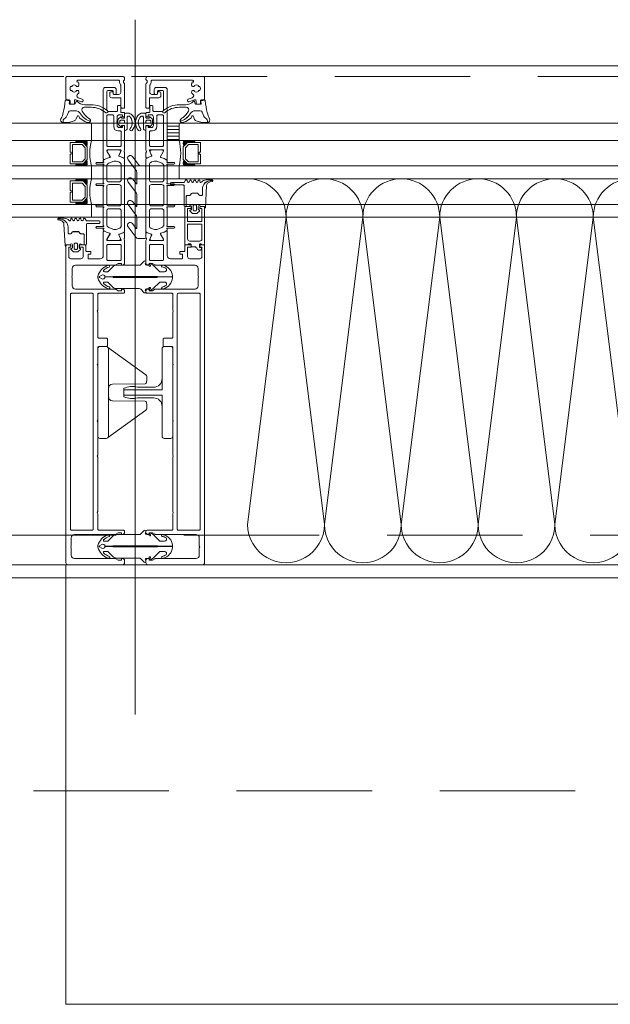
# Model space of a CAD drawing. Header units: millimetres. Extents: x 144573 to 336993, y 74252 to 247042.
# Tile 198 of 256: x 155532 to 155809, y 197855 to 198317. Entities that reach past the tile are written whole.
import ezdxf

# ---------------------------------------------------------------- set-up
doc = ezdxf.new("R2010")
doc.units = ezdxf.units.MM
doc.linetypes.add('ČÁRKOVANÁ', pattern=[19.05, 12.7, -6.35])
doc.layers.add('FASÁDA DETAILNÍ', color=255, linetype='Continuous', lineweight=0)
doc.layers.add('NOVA', color=255, linetype='Continuous', lineweight=0)

# ---------------------------------------------------------------- blocks, each defined once
blk = doc.blocks.new('284336')
for points in [[(-0.7, -9.6), (-10, -9.6, 0.414511), (-10.51, -10.11), (-10.51, -15.51, -1), (-11.69, -15.51), (-11.69, -9.6), (-12.69, -8.95, -0.668884), (-12.6, -8.23), (-11.99, -8.01, 0.766384), (-11.99, -7.21), (-12.6, -6.99, -0.76831), (-12.6, -6.23), (-11.99, -6.01, 0.766384), (-11.99, -5.21), (-12.6, -4.99, -0.76831), (-12.6, -4.23), (-11.99, -4.01, 0.766384), (-11.99, -3.21), (-12.6, -2.99, -0.877523), (-12.5, -2.22), (-12.1, -2.22, 0.698129), (-11.83, -1.5, -0.220231), (-12.89, 0.78), (-12.89, 3.45, -0.157143), (-12.82, 3.68), (-12.69, 3.42, -0.067482), (-12.48, 2.53, 0.393136), (-8.66, -1.02), (-6.1, -1.02, -0.414214), (-5.61, -1.51), (-5.61, -2.22, -0.267949), (-5.85, -2.65), (-6.35, -2.93, 0.267949), (-6.61, -3.38), (-6.61, -5.84, 0.267949), (-6.35, -6.29), (-5.85, -6.57, -0.267949), (-5.61, -7), (-5.61, -8.11, 0.414215), (-5.1, -8.62), (-0.41, -8.62), (-0.41, -9.31, -0.414212), (-0.7, -9.6)], [(-0.41, 0), (-0.41, -2, 0.990243), (-0.4, -3.02), (0.9, -3.02, 0.414214), (1.21, -2.71), (1.21, -2.61, -0.668123), (1.71, -2.4), (2.75, -3.45, -0.199004), (2.89, -3.79), (2.89, -5.43, -0.199038), (2.75, -5.77), (1.71, -6.82, -0.668191), (1.21, -6.61), (1.21, -6.51, 0.414214), (0.9, -6.2), (-0.4, -6.2, 0.990269), (-0.41, -7.22), (-0.41, -8.6), (-5.1, -8.6, -0.414215), (-5.59, -8.11), (-5.59, -7, 0.267949), (-5.84, -6.56), (-6.34, -6.27, -0.267949), (-6.59, -5.84), (-6.59, -3.38, -0.267949), (-6.34, -2.95), (-5.84, -2.66, 0.267949), (-5.59, -2.22), (-5.59, -1.51, 0.414214), (-6.1, -1), (-8.66, -1, -0.393156), (-12.46, 2.53, 0.067572), (-12.67, 3.43), (-12.8, 3.7, -0.637545), (-12.12, 3.53), (-11.92, 2.53, 0.344315), (-10.06, 0.91), (0, 0.38, -0.406913), (0.39, 0), (-0.41, 0)], [(1.7, -4.31, 0.414235), (1.2, -3.81), (-0.7, -3.81, 0.414214), (-1.2, -4.31), (-1.2, -4.91, 0.414214), (-0.7, -5.41), (1.2, -5.41, 0.414235), (1.7, -4.91), (1.7, -4.31)]]:
    blk.add_lwpolyline(points, format="xyb", close=True)
blk = doc.blocks.new('nesystémový nástavec 18')
for p, q in [((-17.5, 9.3), (-15.36, 9.3)), ((-15.36, 9.3), (0, 9.3)), ((0, 9.3), (0, 7.8)), ((-18, 6.8), (-18, 8.8)), ((-17, 6.3), (-17.5, 6.3)), ((-11, 8), (-17, 8)), ((-17, 8), (-17, 6.3)), ((-11, 1.3), (-11, 8)), ((-2.8, 8), (-9.7, 8)), ((-9.7, 1.3), (-9.7, 8)), ((-1.8, 2.3), (-1.8, 7)), ((-0.5, 7.3), (-0.5, 6.8)), ((0, 6.3), (0.55, 6.3)), ((0.55, 6.3), (0.95, 5.9)), ((0.95, 5.9), (0.95, 4.8)), ((0.95, 4.8), (0.95, 4.14)), ((-18, 0.5), (-18, 1.8)), ((-17.5, 2.3), (-17, 2.3)), ((-1.8, 0), (-17.5, 0)), ((-17, 2.3), (-17, 1.3)), ((-17, 1.3), (-11, 1.3)), ((-9.7, 1.3), (-2.8, 1.3)), ((0, 0), (-1.8, 0)), ((-0.4, 2.23), (-0.5, 2.04)), ((-0.5, 2.04), (-0.5, 2)), ((1.2, 2.44), (0, 2.44)), ((0, 1.5), (0, 0)), ((0.95, 4.14), (1.2, 4.14)), ((1.2, 1.85), (1.2, 2.44)), ((1.4, 3.94), (1.4, 3.84)), ((1.6, 3.64), (1.6, 3.64)), ((1.8, 1.37), (1.7, 1.35)), ((2.25, 1.63), (1.8, 1.37)), ((2.4, 2.84), (2.4, 1.89))]:
    blk.add_line(p, q)
for centre, radius, start, end in [((-17.5, 8.8), 0.5, 90, 180), ((-15.36, 9.8), 0.5, 270, 270.084), ((-17.5, 6.8), 0.5, 180.0012, 269.9988), ((-2.8, 7), 1, 0, 90), ((0, 7.3), 0.5, 89.9955, 180.0071), ((0, 6.8), 0.5, 179.9949, 270.006), ((0.75, 4.8), 0.2, 359.9656, 0.0344), ((-17.5, 1.8), 0.5, 89.999, 180.0002), ((-17.5, 0.5), 0.5, 180, 270), ((-2.8, 2.3), 1, 270, 0), ((0, 2), 0.5, 179.9716, 270.0327), ((0, 1.94), 0.5, 89.9975, 144.0007), ((1.2, 3.94), 0.2, 359.9707, 90.0249), ((1.7, 1.85), 0.5, 179.9991, 270), ((1.6, 3.84), 0.2, 179.9737, 270.035), ((1.6, 2.84), 0.8, 0.0065, 89.9919), ((2.1, 1.89), 0.3, 299.9815, 0.0183)]:
    blk.add_arc(centre, radius, start, end)
blk = doc.blocks.new('433270')
blk.add_lwpolyline([(1, 0, 0.414364), (0, -1), (0, -1.4, 0.255924), (0.23, -1.83, -0.547723), (0.23, -3.17, 0.255924), (0, -3.6), (0, -14.6, 0.414214), (0.3, -14.9), (1.2, -14.9, 0.414214), (1.7, -14.4), (1.7, -10.3, -0.414214), (2, -10), (6, -10, 0.414248), (7, -9), (7, -7.7, 0.414179), (6.5, -7.2), (5.7, -7.2, 0.414232), (5.4, -7.5), (5.4, -8.2, -0.414198), (5.1, -8.5), (2.8, -8.5, -0.414204), (1.8, -7.5), (1.8, -4.49, -0.147432), (1.97, -3.94, 0.147461), (2.4, -2.5), (2.4, -2.3, -0.414214), (2.9, -1.8), (21.87, -1.8, -0.668178), (22.22, -2.65), (22.16, -2.72, 1), (21.59, -3.29), (21.52, -3.35, 0.198912), (21.38, -3.71), (21.38, -4.05, 0.414214), (22.08, -4.75), (22.38, -4.75, 0.576988), (22.64, -4.3, -0.311246), (24.56, -4.3, 0.576988), (24.82, -4.75), (25.3, -4.75, -0.260065), (25.3, -6.65), (24.82, -6.65, 0.576988), (24.56, -7.1, -0.311246), (22.64, -7.1, 0.576988), (22.38, -6.65), (22.08, -6.65, 0.414214), (21.38, -7.35), (21.38, -7.61, 0.267949), (21.63, -8.04), (21.89, -8.2, -0.637047), (21.73, -10), (19.83, -10.7, 0.315299), (19.5, -11.17), (19.5, -11.49, 0.520567), (20.17, -11.96), (22.83, -10.99, -0.520567), (23.5, -11.46), (23.5, -12.5, 0.414062), (24, -13), (25, -13, 0.414186), (25.5, -12.5), (25.5, -11.5, -0.414182), (26, -11), (27, -11, 0.414214), (27.5, -10.5), (27.5, -0.5, 0.414214), (27, 0), (1, 0)], format="xyb", close=True)
blk = doc.blocks.new('284325')
for points in [[(0.84, -5.23, -0.560316), (0.94, -4.73), (1.94, -4.36, 0.3153), (2.14, -4.08), (2.14, -1.89, 0.451558), (1.8, -1.59), (0.9, -1.7, -0.399586), (0.57, -1.46), (0.3, -0.07, -0.415977), (0.53, 0.29, 0.024107), (6.15, 1.24, 0.076636), (8.99, 2.34, -0.577615), (10.79, 1.3), (10.02, 1.37, 0.283171), (9.08, 0.9, -0.168429), (7.07, -0.74), (5.9, -1.16, 0.315302), (5.24, -2.1), (5.24, -4.21, 0.269719), (6.76, -6.82, -0.194797), (10.18, -11.53, -0.342663), (9.17, -11.17, 0.119207), (5.43, -7.59, 0.578571), (3.63, -8.62), (3.63, -11.77, 0.176415), (6.16, -18.72, -1), (5.24, -19.49, -0.176415), (2.43, -11.77), (2.43, -8.89, 0.208286), (0.84, -5.23)], [(8.95, -6.65), (10.32, -8.78, -0.134555), (10.79, -10.63, -0.339795), (10.19, -11.53, 0.194788), (6.76, -6.81, -0.269736), (5.25, -4.21), (5.25, -2.1, -0.315302), (5.9, -1.17), (7.07, -0.74, 0.168429), (9.09, 0.89, -0.283167), (10.01, 1.36), (10.79, 1.29), (10.79, -0.74, -0.070852), (10.71, -1.3), (9.95, -3.93, -0.241839), (9.08, -4.83), (7.93, -5.22, 0.836024), (8.08, -6.19), (8.11, -6.19, -0.255349), (8.95, -6.65)]]:
    blk.add_lwpolyline(points, format="xyb", close=True)
blk = doc.blocks.new('*U1335')
for points in [[(0, 0, 0.414243), (0.1, 0.1), (0, 0.9, -1.0001), (0.2, 0.9), (0.1, 0.1, 0.414228), (0.2, 0, 0.414228)], [(0.2, 0, 0.414243), (0.3, 0.1), (0.2, 0.9, -1.0001), (0.4, 0.9), (0.3, 0.1, 0.414228), (0.4, 0, 0.414228)], [(0.4, 0, 0.414243), (0.5, 0.1), (0.4, 0.9, -1.0001), (0.6, 0.9), (0.5, 0.1, 0.414228), (0.6, 0, 0.414228)], [(0.6, 0, 0.414243), (0.7, 0.1), (0.6, 0.9, -1.0001), (0.8, 0.9), (0.7, 0.1, 0.414228), (0.8, 0, 0.414228)], [(0.8, 0, 0.414243), (0.9, 0.1), (0.8, 0.9, -1.0001), (1, 0.9), (0.9, 0.1, 0.414228), (1, 0, 0.414228)], [(1, 0, 0.414243), (1.1, 0.1), (1, 0.9, -1.0001), (1.2, 0.9), (1.1, 0.1, 0.414228), (1.2, 0, 0.414228)], [(1.2, 0, 0.414243), (1.3, 0.1), (1.2, 0.9, -1.0001), (1.4, 0.9), (1.3, 0.1, 0.414228), (1.4, 0, 0.414228)], [(1.4, 0, 0.414243), (1.5, 0.1), (1.4, 0.9, -1.0001), (1.6, 0.9), (1.5, 0.1, 0.414228), (1.6, 0, 0.414228)], [(1.6, 0, 0.414243), (1.7, 0.1), (1.6, 0.9, -1.0001), (1.8, 0.9), (1.7, 0.1, 0.414228), (1.8, 0, 0.414228)], [(1.8, 0, 0.414243), (1.9, 0.1), (1.8001, 0.9, -1.0001), (2, 0.9), (1.9001, 0.1, 0.414228), (2, 0, 0.414228)]]:
    blk.add_lwpolyline(points, format="xyb")
blk = doc.blocks.new('244748_a')
blk.add_lwpolyline([(8.32, -1.69, 0.082248), (6.34, -0.9, -1.09695), (6.94, -0.1, -0.315353), (11.26, -5.15, -0.480529), (10.87, -5.64), (4.27, -5.64), (4.08, -5.45), (-16.53, -5.45), (-16.72, -5.64), (-20.43, -5.64, 0.574019), (-21.93, -4.78), (-22.99, -5.4, 0.524827), (-22.99, -5.9), (-21.93, -6.52, 0.574021), (-20.43, -5.66), (-16.72, -5.66), (-16.53, -5.85), (4.08, -5.85), (4.27, -5.66), (10.87, -5.66, -0.480529), (11.26, -6.15, -0.326229), (6.88, -11.09, -1.09695), (6.28, -10.3, 0.081457), (8.32, -9.61, 0.599203), (7.48, -8.05), (5.52, -8.05, 0.198965), (5.17, -8.2), (2.22, -11.15), (0.93, -12.01, -0.738038), (0.51, -11.62), (0.87, -11, 1), (0.35, -10.7), (0, -11.3), (-0.98, -11.3, 0.619205), (-1.45, -12.06), (-1.28, -12.43, -0.808139), (-2.04, -13.04), (-3.63, -11.44, 0.198906), (-4.34, -11.15), (-14.99, -11.15, -0.198936), (-16.76, -10.42), (-18.98, -8.2, 0.198942), (-19.33, -8.05), (-20.67, -8.05, 0.500217), (-21.09, -8.73, 0.122037), (-18.5, -10.27, -1.093735), (-19.1, -11.07, -0.240768), (-23.7, -6.07, -0.106226), (-23.7, -5.23, -0.256232), (-19, -0.13, -1.093735), (-18.4, -0.92, 0.116856), (-21.09, -2.57, 0.500217), (-20.67, -3.25), (-19.33, -3.25, 0.198942), (-18.98, -3.1), (-16.75, -0.88, -0.198936), (-14.99, -0.15), (-4.34, -0.15, 0.198907), (-3.63, 0.14), (-2.04, 1.74, -0.808139), (-1.28, 1.13), (-1.45, 0.76, 0.619205), (-0.98, 0), (0, 0), (0.35, -0.6, 1), (0.87, -0.3), (0.51, 0.32, -0.738038), (0.93, 0.71), (2.22, -0.15), (5.17, -3.1, 0.198965), (5.52, -3.25), (7.48, -3.25, 0.599203)], format="xyb", close=True)
blk = doc.blocks.new('236134_0100_s_v')
for points in [[(22.8, -23), (22.8, -5), (42, -5, 0.414214), (43, -4), (43, -1, 0.414214), (42, 0), (1, 0, 0.414214), (0, -1), (0, -4, 0.414214), (1, -5), (20.2, -5), (20.2, -23)], [(15, -5, -0.414214), (19, -9), (19, -16.57, 0.165764), (19.53, -23), (23.47, -23, 0.165764), (24, -16.57), (24, -9, -0.414214), (28, -5)]]:
    blk.add_lwpolyline(points, format="xyb")
blk = doc.blocks.new('236134_0200_s_v')
for points in [[(19.58, 5, -0.41166), (17.58, 6.98), (17.45, 22.25, 0.344217), (17.07, 22.73), (16, 23), (14, 23, 0.240828), (13.19, 22.59), (0.19, 4.59)], [(23.42, 5, 0.41166), (25.42, 6.98), (25.55, 22.25, -0.344217), (25.93, 22.73), (27, 23), (29, 23, -0.240828), (29.81, 22.59), (42.81, 4.59)]]:
    blk.add_lwpolyline(points, format="xyb")
blk.add_lwpolyline([(42, 5), (1, 5, 0.414214), (0, 4), (0, 1, 0.414214), (1, 0), (42, 0, 0.414214), (43, 1), (43, 4, 0.414214)], format="xyb", close=True)
blk = doc.blocks.new('288126')
for points in [[(-16.5, 0), (16.5, 0)], [(-21.36, -6.34), (-17.8, -3.69)], [(-14.71, -4.5), (-19.87, -8.34)], [(-17, -2.08), (-17, -0.5)], [(-8.83, -4.3), (-14.11, -4.3)], [(-4.31, -4.5), (-9.47, -8.34)], [(1.81, -4.3), (-3.71, -4.3)], [(6.33, -4.5), (1.14, -8.37)], [(12.21, -4.3), (6.93, -4.3)], [(16.6, -4.6), (11.54, -8.37)], [(17, -0.5), (17, -3.8)], [(-10.96, -6.34), (-8.71, -4.66)], [(-0.35, -6.36), (1.93, -4.66)], [(10.05, -6.36), (12.33, -4.66)]]:
    blk.add_lwpolyline(points)
for centre, radius, start, end in [((16.5, -0.5), 0.5, 0, 90), ((-16.5, -0.5), 0.5, 90, 180), ((16, -3.8), 1, 306.7059, 0), ((-20.61, -7.34), 1.25, 126.7059, 306.7059), ((-10.21, -7.34), 1.25, 126.7059, 306.7059), ((0.4, -7.37), 1.25, 126.7059, 306.7059), ((10.8, -7.37), 1.25, 126.7059, 306.7059)]:
    blk.add_arc(centre, radius, start, end)
at = {"extrusion": (0, 0, -1)}
for centre, radius, start, end in [((19, -2.08), 2, 180, 233.2941), ((14.11, -5.3), 1, 53.2941, 90), ((8.83, -4.5), 0.2, 90, 233.2941), ((3.71, -5.3), 1, 53.2941, 90), ((-1.81, -4.5), 0.2, 90, 233.2941), ((-6.93, -5.3), 1, 53.2941, 90), ((-12.21, -4.5), 0.2, 90, 233.2941)]:
    blk.add_arc(centre, radius, start, end, dxfattribs=at)
blk = doc.blocks.new('246426')
for points in [[(-1.84, 0.64), (-2.86, -0.38, 0.198926), (-3.15, -1.09), (-3.15, -2.31, 0.198926), (-2.86, -3.02), (-1.84, -4.04, 0.637051), (-1.5, -3.92), (-1.45, -3.4), (-0.3, -3.4, -0.41484), (0, -3.7), (0, -5.19, 0.414232), (0.5, -5.69), (2.14, -5.69, 0.071862), (2.2, -5.68, 0.157876), (3.73, -4.64, 0.360336), (3.48, 2.39, 0.964062), (2.54, 1.48, -0.403385), (2.25, -4.34, -0.190964), (2.11, -4.39), (1.7, -4.39, -0.414214), (1.2, -3.89), (1.2, 1.31, 0.414201), (0.2, 2.31), (0, 2.31), (0, 0.3, -0.414214), (-0.3, 0), (-1.45, 0), (-1.5, 0.52, 0.637051), (-1.84, 0.64)], [(-2.25, -1.4, -0.414214), (-1.85, -1), (-0.4, -1, -0.414214), (0, -1.4), (0, -2, -0.414214), (-0.4, -2.4), (-1.85, -2.4, -0.414214), (-2.25, -2), (-2.25, -1.4)]]:
    blk.add_lwpolyline(points, format="xyb", close=True)

msp = doc.modelspace()

# ---------------------------------------------------------------- hatches: boundary and pattern name
at = {"layer": 'FASÁDA DETAILNÍ'}
h = msp.add_hatch(dxfattribs=at)
h.set_pattern_fill('ANSI31', color=256, scale=0.5, angle=495)
h.set_pattern_definition([(180, (145287.0589, 130529.9017), (-7e-16, -1.5875), [])])
h.paths.add_polyline_path([(155601.48, 198260.259), (155606.98, 198260.259), (155606.98, 198268.259), (155601.48, 198268.259)])

# ---------------------------------------------------------------- linework, layer by layer
for p, q in [((155586.48, 197991.135), (155586.48, 198316.826)), ((146726.48, 198268.259), (157106.98, 198268.259)), ((155565.98, 198268.259), (155565.98, 198260.259)), ((155606.98, 198268.259), (156015.98, 198268.259)), ((155606.98, 198260.259), (155606.98, 198268.259)), ((157106.98, 198260.259), (146726.48, 198260.259)), ((156015.98, 198260.259), (155606.98, 198260.259)), ((146726.48, 198248.259), (157106.98, 198248.259)), ((155565.98, 198248.259), (155565.98, 198242.259)), ((155606.98, 198248.259), (156015.98, 198248.259)), ((155606.98, 198242.259), (155606.98, 198248.259)), ((157106.98, 198242.259), (146726.48, 198242.259)), ((156015.98, 198242.259), (155606.98, 198242.259)), ((146726.48, 198230.259), (158164.518, 198230.259)), ((154983.48, 198230.259), (155553.98, 198230.259)), ((155565.98, 198230.259), (155565.98, 198224.259)), ((158151.479, 198224.259), (146726.48, 198224.259)), ((155553.98, 198224.259), (154983.48, 198224.259)), ((156604.98, 198061.259), (153967.98, 198061.259))]:
    msp.add_line(p, q, dxfattribs=at)
for points in [[(173301.48, 174615.259), (146721.48, 174615.259), (146721.48, 198295.259), (173301.48, 198295.259)], [(155601.48, 198268.259), (155606.98, 198268.259), (155606.98, 198260.259), (155601.48, 198260.259)], [(155555.98, 198249.259), (155561.98, 198249.259), (155563.98, 198251.259), (155563.98, 198257.259), (155561.98, 198259.259), (155555.98, 198259.259), (155555.98, 198254.759), (155556.48, 198254.759), (155556.48, 198253.759), (155555.98, 198253.759)], [(155556.98, 198258.259), (155556.98, 198250.259), (155561.566, 198250.259), (155562.98, 198251.673), (155562.98, 198256.706), (155561.566, 198258.259)], [(155616.98, 198249.259), (155610.98, 198249.259), (155608.98, 198251.259), (155608.98, 198257.259), (155610.98, 198259.259), (155616.98, 198259.259), (155616.98, 198254.759), (155616.48, 198254.759), (155616.48, 198253.759), (155616.98, 198253.759)], [(155615.98, 198258.259), (155615.98, 198250.259), (155611.394, 198250.259), (155609.98, 198251.673), (155609.98, 198256.706), (155611.394, 198258.259)], [(155555.98, 198231.259), (155561.98, 198231.259), (155563.98, 198233.259), (155563.98, 198239.259), (155561.98, 198241.259), (155555.98, 198241.259), (155555.98, 198236.759), (155556.48, 198236.759), (155556.48, 198235.759), (155555.98, 198235.759)], [(155556.98, 198240.259), (155556.98, 198232.259), (155561.566, 198232.259), (155562.98, 198233.673), (155562.98, 198238.706), (155561.566, 198240.259)], [(173061.48, 174855.259), (146961.48, 174855.259), (146961.48, 198055.259), (173061.48, 198055.259)]]:
    msp.add_lwpolyline(points, close=True, dxfattribs=at)
at = {"layer": 'FASÁDA DETAILNÍ', "linetype": 'ČÁRKOVANÁ', "ltscale": 5}
for points in [[(173296.48, 174620.259), (146726.48, 174620.259), (146726.48, 198290.259), (173296.48, 198290.259)], [(173081.48, 174835.259), (146941.48, 174835.259), (146941.48, 198075.259), (173081.48, 198075.259)], [(172961.48, 174955.259), (147061.48, 174955.259), (147061.48, 197955.259), (172961.48, 197955.259)]]:
    msp.add_lwpolyline(points, close=True, dxfattribs=at)
at = {"layer": 'FASÁDA DETAILNÍ'}
for points in [[(155581.48, 198255.759), (155581.48, 198266.758, 0.4144257), (155580.98, 198267.259), (155580.487, 198267.259), (155580.487, 198266.259), (155578.987, 198266.259, -0.4142136), (155577.987, 198267.259), (155577.987, 198268.759, -0.3999851), (155577.987, 198269.759), (155577.987, 198271.259, -0.4142136), (155578.987, 198272.259), (155580.48, 198272.259), (155580.48, 198271.259), (155580.98, 198271.259, 0.4144559), (155581.48, 198271.759), (155581.479, 198273.059, 0.4139712), (155581.179, 198273.359), (155579.98, 198273.359, -0.4142136), (155579.68, 198273.659), (155579.68, 198276.659), (155578.68, 198276.659, 0.4142136), (155578.18, 198276.159), (155578.18, 198274.259, -0.4142136), (155577.68, 198273.759), (155574.18, 198273.759, -0.4142056), (155573.18, 198274.759), (155573.18, 198283.059, -0.4142063), (155573.68, 198283.559), (155575.58, 198283.559, -0.414219), (155576.08, 198283.059), (155576.08, 198282.259, 0.4142136), (155576.58, 198281.759), (155577.08, 198281.759, 0.4142136), (155577.58, 198282.259), (155577.58, 198284.059, 0.4142136), (155576.58, 198285.059), (155572.48, 198285.059, 0.4142136), (155571.48, 198284.059), (155571.48, 198255.759), (155571.48, 198251.658, 0.5773503), (155572.08, 198251.312), (155572.943, 198251.81), (155574.435, 198252.238, 0.4887011), (155574.612, 198252.677), (155573.18, 198255.143), (155573.18, 198255.564, -0.4325656), (155573.38, 198255.759), (155579.685, 198255.759, -0.5483974), (155579.87, 198255.477), (155578.802, 198253.093, 0.4253361), (155578.91, 198252.826), (155580.933, 198252.009, 0.5315625), (155581.482, 198252.38), (155581.482, 198254.445, 0.2313061), (155581.367, 198254.681, -0.3061853), (155581.263, 198255.001), (155581.48, 198255.759)], [(155591.48, 198255.759), (155591.48, 198266.758, -0.4144257), (155591.98, 198267.259), (155592.473, 198267.259), (155592.473, 198266.259), (155593.973, 198266.259, 0.4142136), (155594.973, 198267.259), (155594.973, 198268.759, 0.3999851), (155594.973, 198269.759), (155594.973, 198271.259, 0.4142136), (155593.973, 198272.259), (155592.48, 198272.259), (155592.48, 198271.259), (155591.98, 198271.259, -0.4144559), (155591.48, 198271.759), (155591.481, 198273.059, -0.4139712), (155591.781, 198273.359), (155592.98, 198273.359, 0.4142136), (155593.28, 198273.659), (155593.28, 198276.659), (155594.28, 198276.659, -0.4142136), (155594.78, 198276.159), (155594.78, 198274.259, 0.4142136), (155595.28, 198273.759), (155598.78, 198273.759, 0.4142056), (155599.78, 198274.759), (155599.78, 198283.059, 0.4142063), (155599.28, 198283.559), (155597.38, 198283.559, 0.414219), (155596.88, 198283.059), (155596.88, 198282.259, -0.4142136), (155596.38, 198281.759), (155595.88, 198281.759, -0.4142136), (155595.38, 198282.259), (155595.38, 198284.059, -0.4142136), (155596.38, 198285.059), (155600.48, 198285.059, -0.4142136), (155601.48, 198284.059), (155601.48, 198255.759), (155601.48, 198251.658, -0.5773503), (155600.88, 198251.312), (155600.017, 198251.81), (155598.525, 198252.238, -0.4887011), (155598.348, 198252.677), (155599.78, 198255.143), (155599.78, 198255.564, 0.4325656), (155599.58, 198255.759), (155593.275, 198255.759, 0.5483974), (155593.09, 198255.477), (155594.158, 198253.093, -0.4253361), (155594.05, 198252.826), (155592.027, 198252.009, -0.5315625), (155591.478, 198252.38), (155591.478, 198254.445, -0.2313061), (155591.593, 198254.681, 0.3061853), (155591.697, 198255.001), (155591.48, 198255.759)], [(155573.18, 198257.959), (155573.18, 198271.659, -0.4142136), (155573.68, 198272.159), (155575.887, 198272.159, -0.4142136), (155576.387, 198271.659), (155576.387, 198266.688, 0.4111388), (155578.387, 198264.659), (155579.38, 198264.659, -0.4142136), (155579.88, 198264.159), (155579.88, 198257.959, -0.4142136), (155579.38, 198257.459), (155573.68, 198257.459, -0.4142136), (155573.18, 198257.959)], [(155599.78, 198257.959), (155599.78, 198271.659, 0.4142136), (155599.28, 198272.159), (155597.073, 198272.159, 0.4142136), (155596.573, 198271.659), (155596.573, 198266.688, -0.4111388), (155594.573, 198264.659), (155593.58, 198264.659, 0.4142136), (155593.08, 198264.159), (155593.08, 198257.959, 0.4142136), (155593.58, 198257.459), (155599.28, 198257.459, 0.4142136), (155599.78, 198257.959)], [(155581.48, 198217.597), (155581.481, 198229.509), (155581.48, 198251.42, 0.3058367), (155581.167, 198251.883), (155578.88, 198252.806, -0.4253361), (155578.772, 198253.073), (155579.489, 198254.692, 0.5437525), (155578.804, 198255.749), (155573.9, 198255.749, 0.5781822), (155573.381, 198254.847), (155574.642, 198252.655, -0.4885049), (155574.466, 198252.216), (155572.951, 198251.782), (155571.63, 198251.02, 0.2824777), (155571.481, 198250.744), (155571.481, 198250.298, -1.4470094), (155571.349, 198249.948), (155568.381, 198249.948, 1), (155568.381, 198249.148), (155571.349, 198249.148, -1.4470094), (155571.481, 198248.798), (155571.481, 198240.259, -1.4470094), (155571.349, 198239.909), (155568.381, 198239.909, 1), (155568.381, 198239.109), (155571.349, 198239.109, -1.4470094), (155571.481, 198238.758), (155571.481, 198230.259, -1.4470094), (155571.349, 198229.909), (155568.381, 198229.909, 1), (155568.381, 198229.109), (155571.349, 198229.109, -1.4470094), (155571.481, 198228.758), (155571.481, 198220.219, -1.4470094), (155571.349, 198219.869), (155568.381, 198219.869, 1), (155568.381, 198219.069), (155571.349, 198219.069, -1.4470094), (155571.481, 198218.718), (155571.481, 198218.273, 0.2824777), (155571.63, 198217.997), (155572.951, 198217.235), (155574.466, 198216.801, -0.4885049), (155574.642, 198216.361), (155573.381, 198214.17, 0.5781822), (155573.9, 198213.269), (155578.804, 198213.269, 0.5437525), (155579.489, 198214.325), (155578.772, 198215.944, -0.4253361), (155578.88, 198216.211), (155581.167, 198217.134, 0.3058367), (155581.48, 198217.597)], [(155591.48, 198217.597), (155591.479, 198229.509), (155591.48, 198251.42, -0.3058367), (155591.793, 198251.883), (155594.08, 198252.806, 0.4253361), (155594.188, 198253.073), (155593.471, 198254.692, -0.5437525), (155594.156, 198255.749), (155599.06, 198255.749, -0.5781822), (155599.579, 198254.847), (155598.318, 198252.655, 0.4885049), (155598.494, 198252.216), (155600.009, 198251.782), (155601.33, 198251.02, -0.2824777), (155601.479, 198250.744), (155601.479, 198250.298, 1.4470094), (155601.611, 198249.948), (155604.579, 198249.948, -1), (155604.579, 198249.148), (155601.611, 198249.148, 1.4470094), (155601.479, 198248.798), (155601.479, 198240.259, 1.4470094), (155601.611, 198239.909), (155604.579, 198239.909, -1), (155604.579, 198239.109), (155601.611, 198239.109, 1.4470094), (155601.479, 198238.758), (155601.479, 198230.259, 1.4470094), (155601.611, 198229.909), (155604.579, 198229.909, -1), (155604.579, 198229.109), (155601.611, 198229.109, 1.4470094), (155601.479, 198228.758), (155601.479, 198220.219, 1.4470094), (155601.611, 198219.869), (155604.579, 198219.869, -1), (155604.579, 198219.069), (155601.611, 198219.069, 1.4470094), (155601.479, 198218.718), (155601.479, 198218.273, -0.2824777), (155601.33, 198217.997), (155600.009, 198217.235), (155598.494, 198216.801, 0.4885049), (155598.318, 198216.361), (155599.579, 198214.17, -0.5781822), (155599.06, 198213.269), (155594.156, 198213.269, -0.5437525), (155593.471, 198214.325), (155594.188, 198215.944, 0.4253361), (155594.08, 198216.211), (155591.793, 198217.134, -0.3058367), (155591.48, 198217.597)], [(155579.881, 198248.709), (155579.881, 198241.809, -0.4142178), (155578.881, 198240.809), (155574.081, 198240.809, -0.4142178), (155573.081, 198241.809), (155573.081, 198248.171, -0.305619), (155574.018, 198249.561), (155575.943, 198250.34, -0.1764286), (155577.994, 198250.412), (155578.845, 198250.135, -0.3249157), (155579.881, 198248.709)], [(155593.079, 198248.709), (155593.079, 198241.809, 0.4142178), (155594.079, 198240.809), (155598.879, 198240.809, 0.4142178), (155599.879, 198241.809), (155599.879, 198248.171, 0.305619), (155598.942, 198249.561), (155597.018, 198250.34, 0.1764286), (155594.966, 198250.412), (155594.116, 198250.135, 0.3249157), (155593.079, 198248.709)], [(155579.881, 198238.509), (155579.881, 198230.509, -0.4142136), (155578.881, 198229.509), (155574.081, 198229.509, -0.4142136), (155573.081, 198230.509), (155573.081, 198238.509, -0.4142136), (155574.081, 198239.509), (155578.881, 198239.509, -0.4142136), (155579.881, 198238.509)], [(155593.079, 198238.509), (155593.079, 198230.509, 0.4142136), (155594.079, 198229.509), (155598.879, 198229.509, 0.4142136), (155599.879, 198230.509), (155599.879, 198238.509, 0.4142136), (155598.879, 198239.509), (155594.079, 198239.509, 0.4142136), (155593.079, 198238.509)], [(155579.881, 198227.209), (155579.881, 198220.308, -0.3249157), (155578.845, 198218.882), (155577.994, 198218.605, -0.1764286), (155575.943, 198218.678), (155574.018, 198219.456, -0.305619), (155573.081, 198220.846), (155573.081, 198227.209, -0.4142178), (155574.081, 198228.209), (155578.881, 198228.209, -0.4142178), (155579.881, 198227.209)], [(155593.079, 198227.209), (155593.079, 198220.308, 0.3249157), (155594.116, 198218.882), (155594.966, 198218.605, 0.1764286), (155597.018, 198218.678), (155598.942, 198219.456, 0.305619), (155599.879, 198220.846), (155599.879, 198227.209, 0.4142178), (155598.879, 198228.209), (155594.079, 198228.209, 0.4142178), (155593.079, 198227.209)], [(155553.98, 198062.259), (155553.98, 198210.759, -0.4142136), (155554.48, 198211.259), (155555.78, 198211.259, -0.4142197), (155556.28, 198210.759), (155556.28, 198210.259), (155555.28, 198210.259), (155555.28, 198205.759, 0.4142136), (155556.28, 198204.759), (155560.98, 198204.759, 0.4142136), (155561.98, 198205.759), (155561.98, 198210.259), (155560.28, 198210.259), (155560.28, 198210.759, -0.4142012), (155560.78, 198211.259), (155562.78, 198211.259, -0.4142136), (155563.28, 198210.759), (155563.28, 198208.615, 0.4142136), (155563.78, 198208.115), (155565.58, 198208.115), (155565.58, 198206.864), (155564.38, 198206.864), (155564.38, 198205.059, 0.4142136), (155564.68, 198204.759), (155569.979, 198204.759, 0.4141667), (155571.479, 198206.258), (155571.48, 198213.256), (155571.48, 198217.356, -0.5773503), (155572.08, 198217.703), (155572.943, 198217.204), (155574.435, 198216.777, -0.4887011), (155574.612, 198216.337), (155573.18, 198213.872), (155573.18, 198213.451, 0.4325656), (155573.38, 198213.256), (155579.685, 198213.256, 0.5483974), (155579.87, 198213.538), (155578.802, 198215.922, -0.4253361), (155578.91, 198216.189), (155580.933, 198217.005, -0.5315629), (155581.482, 198216.634), (155581.482, 198214.57, -0.2313061), (155581.367, 198214.334, 0.3061853), (155581.263, 198214.014), (155581.48, 198213.256), (155581.48, 198202.753, -0.4142136), (155580.48, 198201.753), (155579.98, 198201.753), (155579.98, 198202.553), (155578.48, 198202.553), (155577.336, 198201.893, -0.1316504), (155576.836, 198201.759), (155558.472, 198201.759, 0.4142136), (155556.972, 198200.259), (155556.972, 198196.758, 0.3999851), (155556.972, 198195.758), (155556.972, 198192.059, 0.4142136), (155558.472, 198190.559), (155576.836, 198190.559, -0.1316504), (155577.336, 198190.425), (155578.48, 198189.764), (155579.98, 198189.764), (155579.98, 198190.564), (155580.48, 198190.564, -0.4142136), (155581.48, 198189.564), (155581.48, 198189.059, -0.4142136), (155580.98, 198188.559), (155569.38, 198188.559, 0.4142136), (155568.88, 198188.059), (155568.88, 198180.659, 0.3999851), (155568.88, 198179.659), (155568.88, 198168.059, 0.4142136), (155569.38, 198167.559), (155572.98, 198167.559, -0.4142136), (155573.48, 198167.059), (155573.48, 198164.059, -0.4142136), (155572.98, 198163.559), (155569.38, 198163.559, 0.4142136), (155568.88, 198163.059), (155568.88, 198155.759, 0.38324), (155568.88, 198154.759), (155568.88, 198129.259, 0.38324), (155568.88, 198128.259), (155568.88, 198112.759, 0.38324), (155568.88, 198111.759), (155568.88, 198086.259, 0.38324), (155568.88, 198085.259), (155568.88, 198077.959, 0.4142136), (155569.38, 198077.459), (155580.98, 198077.459, -0.4142136), (155581.48, 198076.959), (155581.48, 198076.459, -0.4142136), (155580.48, 198075.459), (155579.98, 198075.459), (155579.98, 198076.259), (155578.48, 198076.259), (155577.326, 198075.593, -0.1169365), (155576.826, 198075.459), (155557.972, 198075.459, 0.4142315), (155556.472, 198073.959), (155556.472, 198070.249, 0.3999851), (155556.472, 198069.249), (155556.472, 198065.759, 0.4142315), (155557.972, 198064.259), (155576.826, 198064.259, -0.1169365), (155577.326, 198064.125), (155578.48, 198063.459), (155579.98, 198063.459), (155579.98, 198064.259), (155580.48, 198064.259, -0.4142136), (155581.48, 198063.259), (155581.48, 198062.259, -0.4142136), (155580.48, 198061.259), (155554.98, 198061.259, -0.4142135), (155553.98, 198062.259)], [(155618.98, 198062.259), (155618.98, 198210.759, 0.4142136), (155618.48, 198211.259), (155617.18, 198211.259, 0.4142197), (155616.68, 198210.759), (155616.68, 198210.259), (155617.68, 198210.259), (155617.68, 198205.759, -0.4142136), (155616.68, 198204.759), (155611.98, 198204.759, -0.4142136), (155610.98, 198205.759), (155610.98, 198210.259), (155612.68, 198210.259), (155612.68, 198210.759, 0.4142012), (155612.18, 198211.259), (155610.18, 198211.259, 0.4142136), (155609.68, 198210.759), (155609.68, 198208.615, -0.4142136), (155609.18, 198208.115), (155607.38, 198208.115), (155607.38, 198206.864), (155608.58, 198206.864), (155608.58, 198205.059, -0.4142136), (155608.28, 198204.759), (155602.981, 198204.759, -0.4141667), (155601.481, 198206.258), (155601.48, 198213.256), (155601.48, 198217.356, 0.5773503), (155600.88, 198217.703), (155600.017, 198217.204), (155598.525, 198216.777, 0.4887011), (155598.348, 198216.337), (155599.78, 198213.872), (155599.78, 198213.451, -0.4325656), (155599.58, 198213.256), (155593.275, 198213.256, -0.5483974), (155593.09, 198213.538), (155594.158, 198215.922, 0.4253361), (155594.05, 198216.189), (155592.027, 198217.005, 0.5315629), (155591.478, 198216.634), (155591.478, 198214.57, 0.2313061), (155591.593, 198214.334, -0.3061853), (155591.697, 198214.014), (155591.48, 198213.256), (155591.48, 198202.753, 0.4142136), (155592.48, 198201.753), (155592.98, 198201.753), (155592.98, 198202.553), (155594.48, 198202.553), (155595.624, 198201.893, 0.1316504), (155596.124, 198201.759), (155614.488, 198201.759, -0.4142136), (155615.988, 198200.259), (155615.988, 198196.758, -0.3999851), (155615.988, 198195.758), (155615.988, 198192.059, -0.4142136), (155614.488, 198190.559), (155596.124, 198190.559, 0.1316504), (155595.624, 198190.425), (155594.48, 198189.764), (155592.98, 198189.764), (155592.98, 198190.564), (155592.48, 198190.564, 0.4142136), (155591.48, 198189.564), (155591.48, 198189.059, 0.4142136), (155591.98, 198188.559), (155603.58, 198188.559, -0.4142136), (155604.08, 198188.059), (155604.08, 198180.659, -0.3999851), (155604.08, 198179.659), (155604.08, 198168.059, -0.4142136), (155603.58, 198167.559), (155599.98, 198167.559, 0.4142136), (155599.48, 198167.059), (155599.48, 198164.059, 0.4142136), (155599.98, 198163.559), (155603.58, 198163.559, -0.4142136), (155604.08, 198163.059), (155604.08, 198155.759, -0.38324), (155604.08, 198154.759), (155604.08, 198129.259, -0.38324), (155604.08, 198128.259), (155604.08, 198112.759, -0.38324), (155604.08, 198111.759), (155604.08, 198086.259, -0.38324), (155604.08, 198085.259), (155604.08, 198077.959, -0.4142136), (155603.58, 198077.459), (155591.98, 198077.459, 0.4142136), (155591.48, 198076.959), (155591.48, 198076.459, 0.4142136), (155592.48, 198075.459), (155592.98, 198075.459), (155592.98, 198076.259), (155594.48, 198076.259), (155595.634, 198075.593, 0.1169365), (155596.134, 198075.459), (155614.988, 198075.459, -0.4142315), (155616.488, 198073.959), (155616.488, 198070.249, -0.3999851), (155616.488, 198069.249), (155616.488, 198065.759, -0.4142315), (155614.988, 198064.259), (155596.134, 198064.259, 0.1169365), (155595.634, 198064.125), (155594.48, 198063.459), (155592.98, 198063.459), (155592.98, 198064.259), (155592.48, 198064.259, 0.4142136), (155591.48, 198063.259), (155591.48, 198062.259, 0.4142136), (155592.48, 198061.259), (155617.98, 198061.259, 0.4142135), (155618.98, 198062.259)], [(155579.38, 198203.959, 0.4142136), (155579.88, 198204.459), (155579.88, 198210.959, 0.4142136), (155579.38, 198211.459), (155573.68, 198211.459, 0.4142136), (155573.18, 198210.959), (155573.18, 198204.459, 0.4142136), (155573.68, 198203.959), (155579.38, 198203.959)], [(155593.58, 198203.959, -0.4142136), (155593.08, 198204.459), (155593.08, 198210.959, -0.4142136), (155593.58, 198211.459), (155599.28, 198211.459, -0.4142136), (155599.78, 198210.959), (155599.78, 198204.459, -0.4142136), (155599.28, 198203.959), (155593.58, 198203.959)], [(155556.08, 198188.059), (155556.08, 198077.959, 0.4142136), (155556.58, 198077.459), (155566.28, 198077.459, 0.4142136), (155566.78, 198077.959), (155566.78, 198188.059, 0.4142136), (155566.28, 198188.559), (155556.58, 198188.559, 0.4142136), (155556.08, 198188.059)], [(155616.88, 198188.059), (155616.88, 198077.959, -0.4142136), (155616.38, 198077.459), (155606.68, 198077.459, -0.4142136), (155606.18, 198077.959), (155606.18, 198188.059, -0.4142136), (155606.68, 198188.559), (155616.38, 198188.559, -0.4142136), (155616.88, 198188.059)]]:
    msp.add_lwpolyline(points, format="xyb", close=True, dxfattribs=at)
msp.add_lwpolyline([(156004.98, 198061.259), (155617.98, 198061.259)], dxfattribs=at)
for centre, radius, start, end in [((155558.117, 198259.759), 0.596, 303.03656, 56.96344), ((155558.41, 198259.759), 0.596, 303.03656, 56.96344), ((155558.702, 198259.759), 0.596, 303.03656, 56.96344), ((155558.995, 198259.759), 0.596, 303.03656, 56.96344), ((155559.287, 198259.759), 0.596, 303.03656, 56.96344), ((155559.58, 198259.759), 0.596, 303.03656, 56.96344), ((155559.872, 198259.759), 0.596, 303.03656, 56.96344), ((155560.165, 198259.759), 0.596, 303.03656, 56.96344), ((155560.457, 198259.759), 0.596, 303.03656, 56.96344), ((155560.75, 198259.759), 0.596, 303.03656, 56.96344), ((155561.042, 198259.759), 0.596, 303.03656, 56.96344), ((155561.335, 198259.759), 0.596, 303.03656, 56.96344), ((155561.627, 198259.759), 0.596, 303.03656, 56.96344), ((155561.64, 198259.621), 0.879, 313.99491, 46.49644), ((155561.549, 198259.473), 1.263, 321.96563, 38.49956), ((155561.389, 198259.334), 1.712, 327.29495, 32.68565), ((155561.145, 198259.189), 2.248, 331.52734, 28.40281), ((155560.796, 198259.021), 2.897, 335.30667, 25.29515), ((155560.429, 198258.907), 3.546, 337.29382, 22.40905), ((155587.871, 198254.259), 22.699, 164.67278, 195.32722), ((155585.089, 198254.259), 22.699, 344.67278, 15.32722), ((155612.531, 198258.907), 3.546, 157.59095, 202.70618), ((155612.164, 198259.021), 2.897, 154.70485, 204.69333), ((155611.815, 198259.189), 2.248, 151.59719, 208.47266), ((155611.571, 198259.334), 1.712, 147.31435, 212.70505), ((155611.411, 198259.473), 1.263, 141.50044, 218.03437), ((155611.321, 198259.621), 0.879, 133.50356, 226.00509), ((155611.333, 198259.759), 0.596, 123.03656, 236.96344), ((155611.625, 198259.759), 0.596, 123.03656, 236.96344), ((155611.918, 198259.759), 0.596, 123.03656, 236.96344), ((155612.21, 198259.759), 0.596, 123.03656, 236.96344), ((155612.503, 198259.759), 0.596, 123.03656, 236.96344), ((155612.795, 198259.759), 0.596, 123.03656, 236.96344), ((155613.088, 198259.759), 0.596, 123.03656, 236.96344), ((155613.38, 198259.759), 0.596, 123.03656, 236.96344), ((155613.673, 198259.759), 0.596, 123.03656, 236.96344), ((155613.965, 198259.759), 0.596, 123.03656, 236.96344), ((155614.258, 198259.759), 0.596, 123.03656, 236.96344), ((155614.55, 198259.759), 0.596, 123.03656, 236.96344), ((155614.843, 198259.759), 0.596, 123.03656, 236.96344), ((155558.117, 198248.759), 0.596, 303.03656, 56.96344), ((155558.41, 198248.759), 0.596, 303.03656, 56.96344), ((155558.702, 198248.759), 0.596, 303.03656, 56.96344), ((155558.995, 198248.759), 0.596, 303.03656, 56.96344), ((155559.287, 198248.759), 0.596, 303.03656, 56.96344), ((155559.58, 198248.759), 0.596, 303.03656, 56.96344), ((155559.872, 198248.759), 0.596, 303.03656, 56.96344), ((155560.165, 198248.759), 0.596, 303.03656, 56.96344), ((155560.457, 198248.759), 0.596, 303.03656, 56.96344), ((155560.75, 198248.759), 0.596, 303.03656, 56.96344), ((155561.042, 198248.759), 0.596, 303.03656, 56.96344), ((155561.335, 198248.759), 0.596, 303.03656, 56.96344), ((155561.627, 198248.759), 0.596, 303.03656, 56.96344), ((155561.64, 198248.896), 0.879, 313.50356, 46.00509), ((155561.549, 198249.045), 1.263, 321.50044, 38.03437), ((155561.389, 198249.183), 1.712, 327.31435, 32.70505), ((155561.145, 198249.328), 2.248, 331.59719, 28.47266), ((155560.796, 198249.496), 2.897, 334.70485, 24.69333), ((155560.429, 198249.61), 3.546, 337.59095, 22.70618), ((155612.531, 198249.61), 3.546, 157.29382, 202.40905), ((155612.164, 198249.496), 2.897, 155.30667, 205.29515), ((155611.815, 198249.328), 2.248, 151.52734, 208.40281), ((155611.571, 198249.183), 1.712, 147.29495, 212.68565), ((155611.411, 198249.045), 1.263, 141.96563, 218.49956), ((155611.321, 198248.896), 0.879, 133.99491, 226.49644), ((155611.333, 198248.759), 0.596, 123.03656, 236.96344), ((155611.625, 198248.759), 0.596, 123.03656, 236.96344), ((155611.918, 198248.759), 0.596, 123.03656, 236.96344), ((155612.21, 198248.759), 0.596, 123.03656, 236.96344), ((155612.503, 198248.759), 0.596, 123.03656, 236.96344), ((155612.795, 198248.759), 0.596, 123.03656, 236.96344), ((155613.088, 198248.759), 0.596, 123.03656, 236.96344), ((155613.38, 198248.759), 0.596, 123.03656, 236.96344), ((155613.673, 198248.759), 0.596, 123.03656, 236.96344), ((155613.965, 198248.759), 0.596, 123.03656, 236.96344), ((155614.258, 198248.759), 0.596, 123.03656, 236.96344), ((155614.55, 198248.759), 0.596, 123.03656, 236.96344), ((155614.843, 198248.759), 0.596, 123.03656, 236.96344), ((155558.117, 198241.759), 0.596, 303.03656, 56.96344), ((155558.41, 198241.759), 0.596, 303.03656, 56.96344), ((155558.702, 198241.759), 0.596, 303.03656, 56.96344), ((155558.995, 198241.759), 0.596, 303.03656, 56.96344), ((155559.287, 198241.759), 0.596, 303.03656, 56.96344), ((155559.58, 198241.759), 0.596, 303.03656, 56.96344), ((155559.872, 198241.759), 0.596, 303.03656, 56.96344), ((155560.165, 198241.759), 0.596, 303.03656, 56.96344), ((155560.457, 198241.759), 0.596, 303.03656, 56.96344), ((155560.75, 198241.759), 0.596, 303.03656, 56.96344), ((155561.042, 198241.759), 0.596, 303.03656, 56.96344), ((155561.335, 198241.759), 0.596, 303.03656, 56.96344), ((155561.627, 198241.759), 0.596, 303.03656, 56.96344), ((155561.64, 198241.621), 0.879, 313.99491, 46.49644), ((155561.549, 198241.473), 1.263, 321.96563, 38.49956), ((155561.389, 198241.334), 1.712, 327.29495, 32.68565), ((155561.145, 198241.189), 2.248, 331.52734, 28.40281), ((155560.796, 198241.021), 2.897, 335.30667, 25.29515), ((155560.429, 198240.907), 3.546, 337.29382, 22.40905), ((155587.871, 198236.259), 22.699, 164.67278, 195.32722), ((155558.117, 198230.759), 0.596, 303.03656, 56.96344), ((155558.41, 198230.759), 0.596, 303.03656, 56.96344), ((155558.702, 198230.759), 0.596, 303.03656, 56.96344), ((155558.995, 198230.759), 0.596, 303.03656, 56.96344), ((155559.287, 198230.759), 0.596, 303.03656, 56.96344), ((155559.58, 198230.759), 0.596, 303.03656, 56.96344), ((155559.872, 198230.759), 0.596, 303.03656, 56.96344), ((155560.165, 198230.759), 0.596, 303.03656, 56.96344), ((155560.457, 198230.759), 0.596, 303.03656, 56.96344), ((155560.75, 198230.759), 0.596, 303.03656, 56.96344), ((155561.042, 198230.759), 0.596, 303.03656, 56.96344), ((155561.335, 198230.759), 0.596, 303.03656, 56.96344), ((155561.627, 198230.759), 0.596, 303.03656, 56.96344), ((155561.64, 198230.896), 0.879, 313.50356, 46.00509), ((155561.549, 198231.045), 1.263, 321.50044, 38.03437), ((155561.389, 198231.183), 1.712, 327.31435, 32.70505), ((155561.145, 198231.328), 2.248, 331.59719, 28.47266), ((155560.796, 198231.496), 2.897, 334.70485, 24.69333), ((155560.429, 198231.61), 3.546, 337.59095, 22.70618)]:
    msp.add_arc(centre, radius, start, end, dxfattribs=at)
at = {"layer": 'NOVA', "ltscale": 5}
msp.add_line((155553.98, 198061.259), (155553.98, 197855.259), dxfattribs=at)
at = {"layer": 'NOVA'}
msp.add_line((160235.98, 197855.259), (155553.98, 197855.259), dxfattribs=at)

# ---------------------------------------------------------------- block references
at = {"layer": 'FASÁDA DETAILNÍ', "xscale": -1}
msp.add_blockref('433270', (155581.48, 198290.259), dxfattribs=at)
at = {"layer": 'FASÁDA DETAILNÍ'}
msp.add_blockref('433270', (155591.48, 198290.259), dxfattribs=at)
at = {"layer": 'FASÁDA DETAILNÍ', "xscale": -1}
for name, p, rotation in [('284325', (155553.98, 198279.399), 90), ('246426', (155581.484, 198267.259), 180), ('nesystémový nástavec 18', (155618.98, 198211.259), 90), ('284336', (155553.98, 198210.849), 90), ('244748_a', (155592.702, 198190.598), 180), ('244748_a', (155592.702, 198064.298), 180)]:
    msp.add_blockref(name, p, dxfattribs=dict(at, rotation=rotation))
at = {"layer": 'FASÁDA DETAILNÍ'}
for name, p, rotation in [('284325', (155618.98, 198279.399), 270), ('246426', (155591.476, 198267.259), 180), ('288126', (155591.479, 198231.269), 270), ('284336', (155618.98, 198228.849), 270), ('236134_0200_s_v', (155568.88, 198163.559), 270), ('236134_0100_s_v', (155604.08, 198163.559), 270)]:
    msp.add_blockref(name, p, dxfattribs=dict(at, rotation=rotation))
at = {"layer": 'FASÁDA DETAILNÍ', "xscale": 179.9999932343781, "yscale": 179.9999932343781, "zscale": 179.9999932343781, "rotation": 180}
msp.add_blockref('*U1335', (155999.153, 198242.259), dxfattribs=at)

doc.saveas('drawing.dxf')
